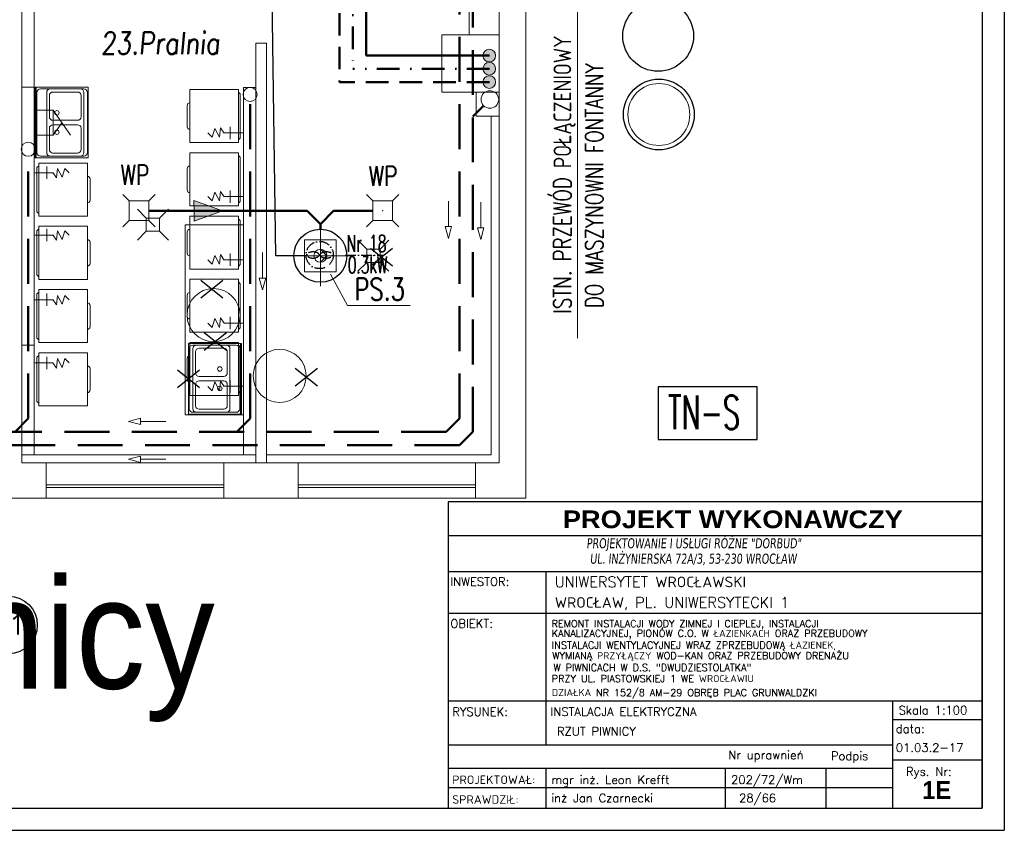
# Model space of a CAD drawing. Header units: millimetres. Extents: x -6513 to 30474, y -6915 to 65597.
# Tile 34 of 256: x 7268 to 8381, y -4090 to -3173. Entities that reach past the tile are written whole.
import ezdxf
from ezdxf.enums import TextEntityAlignment as Align

# ---------------------------------------------------------------- set-up
doc = ezdxf.new("R2010")
doc.units = ezdxf.units.MM
for name, pattern in [('ACAD_ISO10W100', [18, 12, -3, 0, -3]), ('DASHDOTX2', [50.8, 25.4, -12.7, 0, -12.7]), ('DASHEDX2', [38.1, 25.4, -12.7])]:
    doc.linetypes.add(name, pattern=pattern)
doc.layers.add('A-osie', color=8, linetype='DASHDOTX2')
for name, color, linetype, lineweight in [('A_cienka', 8, 'Continuous', 5), ('A_linia przekroj', 8, 'Continuous', 25), ('A_widok', 8, 'Continuous', 13), ('CH-KS-WEWN-ISTN-PION-NR', 8, 'Continuous', 20), ('CH-KS-WEWN-ISTN-PRZEWÓD-EL-POMOCNICZE', 8, 'Continuous', 9), ('CH-KS-WEWN-ISTN-PRZYBORY', 8, 'Continuous', 9), ('CH-KS-WEWN-ISTN-PRZYBORY-USUŃ', 8, 'Continuous', 20), ('CH-KS-WEWN-ISTN-PRZYBORY-USUŃ-ZNAK', 8, 'Continuous', 25), ('CH-KS-WEWN-ISTN-WPUST', 8, 'Continuous', 13), ('CH-KS-WEWN-PION', 8, 'Continuous', 20), ('CH-KS-WEWN-PION-NR', 8, 'Continuous', 25), ('CH-KS-WEWN-PODEJŚCIA', 8, 'Continuous', 20), ('CH-KS-WEWN-PRZEWÓD-EL-POMOCNICZE', 8, 'Continuous', 20), ('CH-KS-WEWN-PRZEWÓD-NAD-POSADZKĄ', 8, 'DASHEDX2', 50), ('CH-KS-WEWN-PRZEWÓD-POD-POSADZKĄ', 8, 'Continuous', 50), ('CH-KS-WEWN-PRZYBORY', 8, 'Continuous', 20), ('CH-KS-WEWN-URZĄDZENIA', 8, 'Continuous', 20), ('CH-KS-WEWN-URZĄDZENIA-NR', 8, 'Continuous', 25), ('CH-KS-WEWN-URZĄDZENIA-NR-ODNOSNIK', 8, 'Continuous', 13), ('CH-KS-WEWN-WPUST', 8, 'Continuous', 20), ('CH-KS-WEWN-WPUST-NR', 8, 'Continuous', 20), ('CH-W-WEWN-INOX-BATERIE', 8, 'Continuous', 20), ('CH-W-WEWN-INOX-PION', 8, 'Continuous', 20), ('CH-W-WEWN-INOX-PION-NR', 8, 'Continuous', 25), ('CH-W-WEWN-INOX-PRZEWÓD-CIEPŁA', 8, 'DASHEDX2', 50), ('CH-W-WEWN-INOX-PRZEWÓD-CYRKULACJA', 8, 'DASHDOTX2', 50), ('CH-W-WEWN-INOX-PRZEWÓD-ZIMNA', 8, 'Continuous', 50), ('CH-W-WEWN-ISTN-BATERIE', 8, 'Continuous', 9), ('CH-W-ZEWN-ISTN-OPIS', 8, 'Continuous', 25), ('CH-W-ZEWN-ISTN-OPIS-ODNOŚNIK', 8, 'Continuous', 13), ('E_oświetlenie', 1, 'Continuous', 30), ('E_technologia', 1, 'ACAD_ISO10W100', 30), ('R-TABELKA', 8, 'Continuous', 25)]:
    doc.layers.add(name, color=color, linetype=linetype, lineweight=lineweight)
doc.styles.add('romans', font='romans.shx', dxfattribs={"width": 0.8, "oblique": 5})
doc.styles.add('ROMANSS', font='romans.shx', dxfattribs={"width": 0.8, "oblique": 5})
doc.styles.add('SIMPLEXD', font='SIMPLEX.SHX', dxfattribs={"width": 0.6})
doc.styles.get("Standard").update_dxf_attribs({"font": 'txt.shx', "width": 0.9})
doc.styles.add('styl Arial', font='ARIAL.TTF', dxfattribs={"width": 0.9})
doc.styles.add('TECHNICBOLD', font='teb_____.pfb')

# ---------------------------------------------------------------- blocks, each defined once
blk = doc.blocks.new('WP-istn')
at = {"layer": 'CH-KS-WEWN-ISTN-WPUST'}
for p, q in [((-7.5, 7.5), (-17.5, 17.5)), ((7.5, 7.5), (17.5, 17.5)), ((7.5, 7.5), (-7.5, 7.5)), ((-7.5, 7.5), (-7.5, -7.5)), ((7.5, -7.5), (7.5, 7.5)), ((-7.5, -7.5), (-17.5, -17.5)), ((-7.5, -7.5), (7.5, -7.5)), ((7.5, -7.5), (17.5, -17.5))]:
    blk.add_line(p, q, dxfattribs=at)
blk.add_point((0, 0), dxfattribs=at)
blk = doc.blocks.new('PS-2')
at = {"layer": 'CH-KS-WEWN-URZĄDZENIA', "color": 8, "lineweight": 5}
for p, q in [((0, -34.4), (0, 34.4)), ((-34.4, 0), (34.4, 0))]:
    blk.add_line(p, q, dxfattribs=at)
at = {"layer": 'CH-KS-WEWN-URZĄDZENIA', "color": 8, "lineweight": 13}
for p, q in [((-18, -18), (-18, 18)), ((-18, 18), (18, 18)), ((18, -18), (18, 18)), ((7.4, 0), (0, 7.4)), ((7.4, 0), (0, -7.4)), ((-18, -18), (18, -18))]:
    blk.add_line(p, q, dxfattribs=at)
at = {"layer": 'CH-KS-WEWN-URZĄDZENIA', "lineweight": 30}
blk.add_circle((0, 0), 30, dxfattribs=at)
at = {"layer": 'CH-KS-WEWN-URZĄDZENIA', "color": 8, "lineweight": 13}
blk.add_circle((0, 0), 7.36, dxfattribs=at)
blk = doc.blocks.new('WP')
at = {"layer": 'CH-KS-WEWN-WPUST'}
for p, q in [((-18.3, 18.3), (-11.2, 11.2)), ((-11.2, 11.2), (11.2, 11.2)), ((-11.2, 11.2), (-11.2, -11.2)), ((18.3, 18.3), (11.2, 11.2)), ((11.2, 11.2), (11.2, -11.2)), ((-11.2, -11.2), (-18.3, -18.3)), ((-11.2, -11.2), (11.2, -11.2)), ((11.2, -11.2), (18.3, -18.3))]:
    blk.add_line(p, q, dxfattribs=at)
blk.add_point((0, 0), dxfattribs=at)
blk = doc.blocks.new('PR-60X60')
at = {"layer": 'CH-KS-WEWN-ISTN-PRZYBORY'}
blk.add_lwpolyline([(0.6, 0.05), (0.6, 0.6), (0, 0.6), (0, 0.05)], close=True, dxfattribs=at)
for points in [[(0.42, 0.63), (0.18, 0.63)], [(0.03, 0.05), (0.05, 0.03), (0.55, 0.03), (0.57, 0.05)]]:
    blk.add_lwpolyline(points, dxfattribs=at)
for centre, start, end in [((0.18, 0.6), 90, 180), ((0.42, 0.6), 0, 90)]:
    blk.add_arc(centre, 0.03, start, end, dxfattribs=at)
blk = doc.blocks.new('ZZ-80-60-USUŃ')
at = {"layer": 'CH-KS-WEWN-ISTN-PRZYBORY-USUŃ'}
for p, q in [((80, 59), (0, 59)), ((74, 58), (6, 58)), ((2, 54), (2, 5)), ((78, 5), (78, 54)), ((6, 1), (74, 1))]:
    blk.add_line(p, q, dxfattribs=at)
blk.add_lwpolyline([(0, 0), (80, 0), (80, 60), (0, 60)], close=True, dxfattribs=at)
for points in [[(2, 43), (2, 9, 0.414214), (6, 5), (74, 5, 0.414214), (78, 9), (78, 43, 0.414214), (74, 47), (6, 47, 0.414214)], [(33.5, 8), (9.5, 8, -0.414214), (5.5, 12), (5.5, 40, -0.414214), (9.5, 44), (33.5, 44, -0.414214), (37.5, 40), (37.5, 12, -0.414214)], [(46.5, 8), (70.5, 8, 0.414214), (74.5, 12), (74.5, 40, 0.414214), (70.5, 44), (46.5, 44, 0.414214), (42.5, 40), (42.5, 12, 0.414214)]]:
    blk.add_lwpolyline(points, format="xyb", close=True, dxfattribs=at)
for centre in [(29, 35.5), (51, 35.5)]:
    blk.add_circle(centre, 2.5, dxfattribs=at)
for centre, start, end in [((6, 54), 90, 180), ((74, 54), 0, 90), ((6, 5), 180, 270), ((74, 5), 270, 0)]:
    blk.add_arc(centre, 4, start, end, dxfattribs=at)
blk = doc.blocks.new('ZZ-80-60-PROJ')
at = {"layer": 'CH-KS-WEWN-PRZYBORY'}
for p, q in [((0, 59), (80, 59)), ((6, 58), (74, 58)), ((2, 5), (2, 54)), ((78, 54), (78, 5)), ((74, 1), (6, 1))]:
    blk.add_line(p, q, dxfattribs=at)
blk.add_lwpolyline([(80, 0), (0, 0), (0, 60), (80, 60)], close=True, dxfattribs=at)
for points in [[(78, 43), (78, 9, -0.414214), (74, 5), (6, 5, -0.414214), (2, 9), (2, 43, -0.414214), (6, 47), (74, 47, -0.414214)], [(33.5, 8), (9.5, 8, -0.414214), (5.5, 12), (5.5, 40, -0.414214), (9.5, 44), (33.5, 44, -0.414214), (37.5, 40), (37.5, 12, -0.414214)], [(46.5, 8), (70.5, 8, 0.414214), (74.5, 12), (74.5, 40, 0.414214), (70.5, 44), (46.5, 44, 0.414214), (42.5, 40), (42.5, 12, 0.414214)]]:
    blk.add_lwpolyline(points, format="xyb", close=True, dxfattribs=at)
for centre in [(29, 35.5), (51, 35.5)]:
    blk.add_circle(centre, 2.5, dxfattribs=at)
for centre, start, end in [((6, 54), 90, 180), ((74, 54), 0, 90), ((6, 5), 180, 270), ((74, 5), 270, 0)]:
    blk.add_arc(centre, 4, start, end, dxfattribs=at)

msp = doc.modelspace()

# ---------------------------------------------------------------- hatches: boundary and pattern name
at = {"layer": 'CH-KS-WEWN-PRZEWÓD-EL-POMOCNICZE', "ltscale": 10}
msp.add_hatch(color=256, dxfattribs=at).paths.add_polyline_path([(7464.931, -3377.349), (7464.973, -3389.171), (7465.015, -3400.993), (7496.989, -3389.056)])
at = {"layer": 'CH-W-WEWN-INOX-PION'}
h = msp.add_hatch(color=256, dxfattribs=at)
h.paths.add_polyline_path([(7791.651, -3213.589, -0.41806339), (7798.827, -3206.318, -0.41806339), (7806.003, -3213.589)])
h.paths.add_polyline_path([(7806.003, -3213.589, -0.41037418), (7798.827, -3220.671, -0.41037418), (7791.651, -3213.589)])
h = msp.add_hatch(color=256, dxfattribs=at)
h.paths.add_polyline_path([(7791.651, -3228.589, -0.41806339), (7798.827, -3221.318, -0.41806339), (7806.003, -3228.589)])
h.paths.add_polyline_path([(7806.003, -3228.589, -0.41037418), (7798.827, -3235.671, -0.41037418), (7791.651, -3228.589)])
h = msp.add_hatch(color=256, dxfattribs=at)
h.paths.add_polyline_path([(7791.651, -3243.589, -0.41806339), (7798.827, -3236.318, -0.41806339), (7806.003, -3243.589)])
h.paths.add_polyline_path([(7806.003, -3243.589, -0.41037418), (7798.827, -3250.671, -0.41037418), (7791.651, -3243.589)])

# ---------------------------------------------------------------- linework, layer by layer
at = {"layer": 'A-osie', "linetype": 'Continuous'}
msp.add_circle((7255.208, -3857.541), 32.5, dxfattribs=at)
at = {"layer": 'A_cienka'}
for p, q in [((7284.208, -3665.081), (7284.208, -3103.081)), ((7776.208, -3190.081), (7776.208, -3103.081)), ((7745.208, -3255.081), (7745.208, -3190.081)), ((7745.208, -3190.081), (7810.208, -3190.081)), ((7270.208, -3249.081), (7284.208, -3249.081)), ((7520.832, -3665.081), (7520.832, -3249.574)), ((7534.832, -3249.574), (7520.832, -3249.574)), ((7745.208, -3255.081), (7810.208, -3255.081)), ((7784.208, -3282.081), (7784.208, -3255.081)), ((7784.208, -3282.081), (7810.208, -3282.081)), ((7801.208, -3665.081), (7801.208, -3282.081)), ((7520.832, -3405.081), (7454.832, -3405.081)), ((7454.832, -3620.081), (7454.832, -3405.081)), ((7284.208, -3541.081), (7270.208, -3541.081)), ((7520.832, -3620.081), (7454.832, -3620.081)), ((7270.208, -3665.081), (7534.832, -3665.081)), ((7498.832, -3674.081), (7297.832, -3674.081)), ((7546.832, -3665.081), (7801.208, -3665.081)), ((7582.832, -3674.081), (7783.208, -3674.081)), ((7498.832, -3699.081), (7297.832, -3699.081)), ((7498.832, -3702.081), (7297.832, -3702.081)), ((7582.832, -3699.081), (7783.208, -3699.081)), ((7582.832, -3702.081), (7783.208, -3702.081)), ((7498.832, -3714.081), (7297.832, -3714.081)), ((7783.208, -3714.081), (7582.832, -3714.081))]:
    msp.add_line(p, q, dxfattribs=at)
at = {"layer": 'A_widok', "ltscale": 5}
for p, q in [((7840.208, -3714.081), (7840.208, -2298.081)), ((7810.208, -3674.081), (7810.208, -2338.081)), ((7810.208, -3674.081), (7810.208, -2338.081)), ((7270.208, -3674.081), (7270.208, -3088.081)), ((7534.832, -3674.081), (7534.832, -3199.574)), ((7546.832, -3199.574), (7534.832, -3199.574)), ((7546.832, -3674.081), (7546.832, -3199.574)), ((7297.832, -3674.081), (7270.208, -3674.081)), ((7297.832, -3714.081), (7297.832, -3674.081)), ((7582.832, -3674.081), (7498.832, -3674.081)), ((7498.832, -3714.081), (7498.832, -3674.081)), ((7498.832, -3714.081), (7498.832, -3674.081)), ((7582.832, -3714.081), (7582.832, -3674.081)), ((7582.832, -3714.081), (7582.832, -3674.081)), ((7783.208, -3714.081), (7783.208, -3674.081)), ((7783.208, -3674.081), (7810.208, -3674.081)), ((7297.832, -3714.081), (7213.208, -3714.081)), ((7582.832, -3714.081), (7498.832, -3714.081)), ((7498.832, -3714.081), (7582.832, -3714.081)), ((7783.208, -3714.081), (7840.208, -3714.081))]:
    msp.add_line(p, q, dxfattribs=at)
at = {"layer": 'CH-KS-WEWN-ISTN-PION-NR', "extrusion": (-1.29885e-05, -7.54363e-06, 1)}
msp.add_circle((7990.673, -3280.175, -0.079), 35, dxfattribs=at)
at = {"layer": 'CH-KS-WEWN-ISTN-PRZEWÓD-EL-POMOCNICZE', "ltscale": 5}
for centre in [(7607.832, -3439.965), (7487.048, -3507.081), (7561.832, -3575.949)]:
    msp.add_circle(centre, 30, dxfattribs=at)
at = {"layer": 'CH-KS-WEWN-ISTN-PRZYBORY-USUŃ-ZNAK'}
for p, q in [((7664.622, -3431.488), (7689.622, -3451.488)), ((7664.622, -3451.488), (7689.622, -3431.488)), ((7472.677, -3467.686), (7497.677, -3487.686)), ((7472.677, -3487.686), (7497.677, -3467.686)), ((7476.62, -3526.79), (7501.62, -3546.79)), ((7476.62, -3546.79), (7501.62, -3526.79)), ((7446.112, -3569.057), (7471.112, -3589.057)), ((7446.112, -3589.057), (7471.112, -3569.057)), ((7579.467, -3567.022), (7604.467, -3587.022)), ((7579.467, -3587.022), (7604.467, -3567.022))]:
    msp.add_line(p, q, dxfattribs=at)
at = {"layer": 'CH-KS-WEWN-PION', "extrusion": (-1.29885e-05, 7.54363e-06, 1)}
msp.add_circle((7799.548, -3263.225, -0.126), 9.967, dxfattribs=at)
at = {"layer": 'CH-KS-WEWN-PION-NR', "extrusion": (-1.29885e-05, -7.54363e-06, 1)}
msp.add_circle((7990.673, -3280.175, -0.079), 40, dxfattribs=at)
at = {"layer": 'CH-KS-WEWN-PODEJŚCIA', "ltscale": 10, "extrusion": (-1.29885e-05, -7.54363e-06, 1)}
for centre in [(7528.408, -3257.501, -0.073), (7277.524, -3319.464, -0.069)]:
    msp.add_circle(centre, 8, dxfattribs=at)
at = {"layer": 'CH-KS-WEWN-PRZEWÓD-EL-POMOCNICZE', "ltscale": 10}
for p, q in [((7752.658, -3406.984), (7752.658, -3378.23)), ((7789.293, -3408.204), (7789.293, -3379.451)), ((7756.258, -3406.984), (7749.058, -3406.984)), ((7752.657, -3420.419), (7749.058, -3406.984)), ((7752.657, -3420.419), (7756.258, -3406.984)), ((7792.893, -3408.204), (7785.693, -3408.204)), ((7789.292, -3421.64), (7785.693, -3408.204)), ((7789.292, -3421.64), (7792.893, -3408.204)), ((7542.391, -3465.215), (7542.392, -3436.461)), ((7545.991, -3465.215), (7538.791, -3465.215)), ((7542.391, -3478.65), (7538.791, -3465.215)), ((7542.391, -3478.65), (7545.991, -3465.215)), ((7390.961, -3627.427), (7404.396, -3623.826)), ((7390.961, -3627.427), (7404.396, -3631.026)), ((7404.396, -3623.826), (7404.396, -3631.026)), ((7404.396, -3627.426), (7433.15, -3627.426)), ((7390.961, -3670.189), (7404.396, -3666.589)), ((7390.961, -3670.189), (7404.396, -3673.789)), ((7404.396, -3666.589), (7404.396, -3673.789)), ((7404.396, -3670.189), (7433.15, -3670.189))]:
    msp.add_line(p, q, dxfattribs=at)
for points in [[(7464.973, -3389.171), (7464.931, -3377.349), (7496.989, -3389.056)], [(7464.973, -3389.171), (7465.015, -3400.993), (7496.989, -3389.056)]]:
    msp.add_lwpolyline(points, dxfattribs=at)
at = {"layer": 'CH-KS-WEWN-PRZEWÓD-NAD-POSADZKĄ', "ltscale": 2}
for p, q in [((7765.208, -3624.081), (7765.208, -2373.081)), ((7780.208, -3639.081), (7780.208, -2750.399)), ((7277.524, -3249.206), (7277.524, -3249.081)), ((7528.408, -3624.081), (7528.408, -3265.501)), ((7792.5, -3270.273), (7780.208, -3282.565)), ((7277.524, -3624.081), (7277.524, -3327.464)), ((7262.524, -3639.081), (7277.524, -3624.081)), ((7513.408, -3639.081), (7528.408, -3624.081)), ((7765.208, -3624.081), (7750.208, -3639.081)), ((7750.208, -3639.081), (7182.125, -3639.081)), ((7780.208, -3639.081), (7765.208, -3654.081)), ((7765.208, -3654.081), (7167.125, -3654.081))]:
    msp.add_line(p, q, dxfattribs=at)
at = {"layer": 'CH-KS-WEWN-PRZEWÓD-POD-POSADZKĄ'}
for p, q in [((7592.832, -3389.056), (7413.99, -3389.056)), ((7592.832, -3389.056), (7607.832, -3404.056)), ((7607.832, -3404.056), (7622.832, -3389.056)), ((7667.051, -3389.056), (7622.832, -3389.056)), ((7607.832, -3409.965), (7607.832, -3404.056))]:
    msp.add_line(p, q, dxfattribs=at)
at = {"layer": 'CH-KS-WEWN-URZĄDZENIA-NR-ODNOSNIK'}
for q in [(7619.219, -3460.833), (7709.24, -3496.257)]:
    msp.add_line((7638.424, -3496.257), q, dxfattribs=at)
at = {"layer": 'CH-W-WEWN-INOX-BATERIE'}
for p, q in [((7305.653, -3275.417), (7284.653, -3275.417)), ((7305.653, -3275.417), (7325.253, -3303.417)), ((7305.653, -3275.417), (7305.653, -3303.417)), ((7315.453, -3289.417), (7305.653, -3303.417)), ((7485.471, -3305.982), (7488.662, -3295.976)), ((7493.768, -3305.982), (7488.662, -3295.976)), ((7493.768, -3305.982), (7495.045, -3295.124)), ((7499.087, -3301.298), (7495.045, -3295.124)), ((7505.975, -3307.997), (7505.975, -3293.997)), ((7305.653, -3303.417), (7284.185, -3303.417)), ((7485.471, -3305.982), (7480.577, -3301.086)), ((7498.975, -3300.997), (7520.29, -3300.997)), ((7298.523, -3339.081), (7298.523, -3353.081)), ((7305.523, -3346.081), (7284.208, -3346.081)), ((7305.411, -3345.779), (7309.454, -3351.954)), ((7310.73, -3341.096), (7309.454, -3351.954)), ((7310.73, -3341.096), (7315.836, -3351.102)), ((7319.028, -3341.096), (7315.836, -3351.102)), ((7319.028, -3341.096), (7323.921, -3345.992)), ((7485.471, -3377.982), (7480.577, -3373.086)), ((7485.471, -3377.982), (7488.662, -3367.976)), ((7493.768, -3377.982), (7488.662, -3367.976)), ((7493.768, -3377.982), (7495.045, -3367.124)), ((7499.087, -3373.298), (7495.045, -3367.124)), ((7498.975, -3372.997), (7520.29, -3372.997)), ((7505.975, -3379.997), (7505.975, -3365.997)), ((7305.523, -3416.643), (7284.208, -3416.643)), ((7298.523, -3409.643), (7298.523, -3423.643)), ((7305.411, -3416.342), (7309.454, -3422.516)), ((7310.73, -3411.658), (7309.454, -3422.516)), ((7310.73, -3411.658), (7315.836, -3421.665)), ((7319.028, -3411.658), (7315.836, -3421.665)), ((7319.028, -3411.658), (7323.921, -3416.555)), ((7485.471, -3449.513), (7488.662, -3439.507)), ((7493.768, -3449.513), (7488.662, -3439.507)), ((7493.768, -3449.513), (7495.045, -3438.655)), ((7499.087, -3444.829), (7495.045, -3438.655)), ((7505.975, -3451.528), (7505.975, -3437.528)), ((7485.471, -3449.513), (7480.577, -3444.616)), ((7498.975, -3444.528), (7520.29, -3444.528)), ((7298.523, -3482.725), (7298.523, -3496.725)), ((7310.73, -3484.74), (7309.454, -3495.598)), ((7310.73, -3484.74), (7315.836, -3494.747)), ((7319.028, -3484.74), (7315.836, -3494.747)), ((7319.028, -3484.74), (7323.921, -3489.637)), ((7305.523, -3489.725), (7284.208, -3489.725)), ((7305.411, -3489.424), (7309.454, -3495.598)), ((7485.471, -3521.044), (7480.577, -3516.147)), ((7485.471, -3521.044), (7488.662, -3511.037)), ((7493.768, -3521.044), (7488.662, -3511.037)), ((7493.768, -3521.044), (7495.045, -3510.186)), ((7499.087, -3516.36), (7495.045, -3510.186)), ((7498.975, -3516.059), (7520.29, -3516.059)), ((7505.975, -3523.059), (7505.975, -3509.059)), ((7305.523, -3561.256), (7284.208, -3561.256)), ((7298.523, -3554.256), (7298.523, -3568.256)), ((7305.411, -3560.955), (7309.454, -3567.129)), ((7310.73, -3556.271), (7309.454, -3567.129)), ((7310.73, -3556.271), (7315.836, -3566.277)), ((7319.028, -3556.271), (7315.836, -3566.277)), ((7319.028, -3556.271), (7323.921, -3561.168)), ((7485.471, -3592.574), (7488.662, -3582.568)), ((7493.768, -3592.574), (7488.662, -3582.568)), ((7493.768, -3592.574), (7495.045, -3581.716)), ((7499.087, -3587.89), (7495.045, -3581.716)), ((7505.975, -3594.589), (7505.975, -3580.589)), ((7485.471, -3592.574), (7480.577, -3587.677)), ((7498.975, -3587.589), (7520.29, -3587.589))]:
    msp.add_line(p, q, dxfattribs=at)
at = {"layer": 'CH-W-WEWN-INOX-PION'}
for centre in [(7798.827, -3213.495), (7798.827, -3228.495), (7798.827, -3243.495)]:
    msp.add_circle(centre, 7.176, dxfattribs=at)
at = {"layer": 'CH-W-WEWN-INOX-PION-NR', "ltscale": 10, "extrusion": (-1.29885e-05, -7.54363e-06, 1)}
msp.add_circle((7989.909, -3191.301, -0.08), 40, dxfattribs=at)
at = {"layer": 'CH-W-WEWN-INOX-PRZEWÓD-CIEPŁA'}
for p in [(7629.537, -3013.081), (7799.08, -3243.495)]:
    msp.add_line(p, (7629.537, -3243.495), dxfattribs=at)
at = {"layer": 'CH-W-WEWN-INOX-PRZEWÓD-CYRKULACJA'}
for p in [(7644.537, -3028.081), (7799.08, -3228.495)]:
    msp.add_line(p, (7644.537, -3228.495), dxfattribs=at)
at = {"layer": 'CH-W-WEWN-INOX-PRZEWÓD-ZIMNA', "ltscale": 2}
msp.add_line((7659.537, -2779.375), (7659.537, -3213.495), dxfattribs=at)
at = {"layer": 'CH-W-WEWN-INOX-PRZEWÓD-ZIMNA'}
msp.add_line((7799.08, -3213.495), (7659.537, -3213.495), dxfattribs=at)
at = {"layer": 'CH-W-WEWN-ISTN-BATERIE'}
for p, q in [((7485.471, -3305.982), (7488.662, -3295.976)), ((7493.768, -3305.982), (7488.662, -3295.976)), ((7493.768, -3305.982), (7495.045, -3295.124)), ((7499.087, -3301.298), (7495.045, -3295.124)), ((7505.975, -3307.997), (7505.975, -3293.997)), ((7485.471, -3305.982), (7480.577, -3301.086)), ((7498.975, -3300.997), (7520.29, -3300.997)), ((7298.523, -3339.081), (7298.523, -3353.081)), ((7305.523, -3346.081), (7284.208, -3346.081)), ((7305.411, -3345.779), (7309.454, -3351.954)), ((7310.73, -3341.096), (7309.454, -3351.954)), ((7310.73, -3341.096), (7315.836, -3351.102)), ((7319.028, -3341.096), (7315.836, -3351.102)), ((7319.028, -3341.096), (7323.921, -3345.992)), ((7485.471, -3377.982), (7480.577, -3373.086)), ((7485.471, -3377.982), (7488.662, -3367.976)), ((7493.768, -3377.982), (7488.662, -3367.976)), ((7493.768, -3377.982), (7495.045, -3367.124)), ((7499.087, -3373.298), (7495.045, -3367.124)), ((7498.975, -3372.997), (7520.29, -3372.997)), ((7505.975, -3379.997), (7505.975, -3365.997)), ((7305.523, -3416.643), (7284.208, -3416.643)), ((7298.523, -3409.643), (7298.523, -3423.643)), ((7305.411, -3416.342), (7309.454, -3422.516)), ((7310.73, -3411.658), (7309.454, -3422.516)), ((7310.73, -3411.658), (7315.836, -3421.665)), ((7319.028, -3411.658), (7315.836, -3421.665)), ((7319.028, -3411.658), (7323.921, -3416.555)), ((7485.471, -3449.513), (7488.662, -3439.507)), ((7493.768, -3449.513), (7488.662, -3439.507)), ((7493.768, -3449.513), (7495.045, -3438.655)), ((7499.087, -3444.829), (7495.045, -3438.655)), ((7505.975, -3451.528), (7505.975, -3437.528)), ((7485.471, -3449.513), (7480.577, -3444.616)), ((7498.975, -3444.528), (7520.29, -3444.528)), ((7298.523, -3482.725), (7298.523, -3496.725)), ((7310.73, -3484.74), (7309.454, -3495.598)), ((7310.73, -3484.74), (7315.836, -3494.747)), ((7319.028, -3484.74), (7315.836, -3494.747)), ((7319.028, -3484.74), (7323.921, -3489.637)), ((7305.523, -3489.725), (7284.208, -3489.725)), ((7305.411, -3489.424), (7309.454, -3495.598)), ((7485.471, -3521.044), (7480.577, -3516.147)), ((7485.471, -3521.044), (7488.662, -3511.037)), ((7493.768, -3521.044), (7488.662, -3511.037)), ((7493.768, -3521.044), (7495.045, -3510.186)), ((7499.087, -3516.36), (7495.045, -3510.186)), ((7498.975, -3516.059), (7520.29, -3516.059)), ((7505.975, -3523.059), (7505.975, -3509.059)), ((7305.523, -3561.256), (7284.208, -3561.256)), ((7298.523, -3554.256), (7298.523, -3568.256)), ((7305.411, -3560.955), (7309.454, -3567.129)), ((7310.73, -3556.271), (7309.454, -3567.129)), ((7310.73, -3556.271), (7315.836, -3566.277)), ((7319.028, -3556.271), (7315.836, -3566.277)), ((7319.028, -3556.271), (7323.921, -3561.168)), ((7485.471, -3592.574), (7488.662, -3582.568)), ((7493.768, -3592.574), (7488.662, -3582.568)), ((7493.768, -3592.574), (7495.045, -3581.716)), ((7499.087, -3587.89), (7495.045, -3581.716)), ((7505.975, -3594.589), (7505.975, -3580.589)), ((7485.471, -3592.574), (7480.577, -3587.677)), ((7498.975, -3587.589), (7520.29, -3587.589))]:
    msp.add_line(p, q, dxfattribs=at)
at = {"layer": 'CH-W-ZEWN-ISTN-OPIS-ODNOŚNIK', "ltscale": 10}
msp.add_line((7898.834, -3533.097), (7898.834, -3132), dxfattribs=at)
at = {"layer": 'E_oświetlenie'}
for p, q in [((7557.624, -3439.965), (7551.847, -3058.081)), ((7592.634, -3439.965), (7557.624, -3439.965))]:
    msp.add_line(p, q, dxfattribs=at)
msp.add_lwpolyline([(8101.732, -3588.216), (7989.829, -3588.216), (7989.829, -3647.658), (8101.732, -3647.658)], close=True, dxfattribs=at)
at = {"layer": 'E_technologia'}
for p, q in [((7605.835, -3437.698), (7608.239, -3440.477)), ((7608.239, -3437.698), (7605.835, -3440.477)), ((7636.006, -3439.385), (7679.78, -3439.385))]:
    msp.add_line(p, q, dxfattribs=at)
msp.add_circle((7607.037, -3439.088), 15.427, dxfattribs=at)
for centre, start_param, end_param in [((7599.41, -3439.088), 3.54986568, 9.01650493), ((7614.664, -3439.088), 0.40827303, 5.87491228)]:
    msp.add_ellipse(centre, major_axis=(-7, 0), ratio=0.5, start_param=start_param, end_param=end_param, dxfattribs=at)
at = {"layer": 'R-TABELKA'}
for p, q in [((8381.396, -1767.777), (8381.396, -4089.895)), ((8356.396, -1792.777), (8356.396, -4064.895)), ((8356.396, -3718.161), (7752.386, -3718.161)), ((8356.396, -3718.161), (7752.386, -3718.161)), ((8356.396, -3756.748), (7752.386, -3756.748)), ((8356.396, -3756.748), (7752.386, -3756.748)), ((8356.396, -3797.324), (7752.386, -3797.324)), ((8356.396, -3797.324), (7752.386, -3797.324)), ((7862.686, -3797.324), (7862.686, -3993.609)), ((7862.686, -3797.324), (7862.686, -3993.609)), ((8356.396, -3844.741), (7752.386, -3844.741)), ((8356.396, -3844.741), (7752.386, -3844.741)), ((8356.396, -3943.994), (7752.386, -3943.994)), ((8356.396, -3943.994), (7752.386, -3943.994)), ((8255.09, -3993.609), (7752.386, -3993.609)), ((8255.09, -3993.609), (7752.386, -3993.609)), ((8254.414, -4019.842), (7752.386, -4019.842)), ((8254.414, -4019.842), (7752.386, -4019.842)), ((8254.414, -4019.842), (7752.386, -4019.842)), ((8254.414, -4019.842), (7752.386, -4019.842)), ((7862.686, -4019.842), (7862.686, -4021.151)), ((7862.686, -4019.842), (7862.686, -4064.895)), ((7862.686, -4019.842), (7862.686, -4021.151)), ((7862.686, -4019.842), (7862.686, -4064.895)), ((8254.414, -4041.836), (7752.386, -4041.836)), ((8254.414, -4041.836), (7752.386, -4041.836)), ((-2685.965, -4064.895), (8356.396, -4064.895)), ((-2810.965, -4089.895), (8381.396, -4089.895))]:
    msp.add_line(p, q, dxfattribs=at)
at = {"layer": 'R-TABELKA', "flags": 128}
for points in [[(7752.386, -4064.895), (8356.396, -4064.895), (8356.396, -3718.161)], [(7752.386, -3718.161), (7752.386, -4064.895)], [(7752.386, -4064.895), (8356.396, -4064.895), (8356.396, -3718.161)], [(7752.386, -3718.161), (7752.386, -4064.895)], [(7752.386, -4064.895), (8356.396, -4064.895), (8356.396, -3718.161)], [(8255.09, -3943.994), (8255.09, -4064.895)], [(8255.09, -3943.994), (8255.09, -4064.895)], [(8255.09, -3964.48), (8357.072, -3964.48)], [(8255.09, -3964.48), (8357.072, -3964.48)], [(8065.795, -4019.842), (8065.795, -4064.895)], [(8065.795, -4019.842), (8065.795, -4064.895)], [(8179.448, -4019.842), (8179.448, -4064.895)], [(8179.448, -4019.842), (8179.448, -4064.895)], [(8255.09, -4010.192), (8357.072, -4010.192)], [(8255.09, -4010.192), (8357.072, -4010.192)]]:
    msp.add_lwpolyline(points, dxfattribs=at)

# ---------------------------------------------------------------- block references
at = {"layer": 'CH-KS-WEWN-ISTN-PRZYBORY', "xscale": 100, "yscale": 100, "zscale": 100}
for p, rotation in [((7520.168, -3311.961), 90), ((7520.168, -3383.492), 90), ((7284.331, -3335.116), 270), ((7520.168, -3455.023), 90), ((7284.331, -3406.647), 270), ((7520.168, -3526.553), 90), ((7284.331, -3478.178), 270), ((7520.168, -3598.084), 90), ((7284.331, -3549.708), 270)]:
    msp.add_blockref('PR-60X60', p, dxfattribs=dict(at, rotation=rotation))
at = {"layer": 'CH-KS-WEWN-ISTN-WPUST'}
for p in [(7418.517, -3404.833), (7667.832, -3439.965)]:
    msp.add_blockref('WP-istn', p, dxfattribs=at)
at = {"layer": 'CH-KS-WEWN-PRZYBORY', "rotation": 90}
msp.add_blockref('ZZ-80-60-PROJ', (7345.33, -3329.262), dxfattribs=at)
at = {"layer": 'CH-KS-WEWN-URZĄDZENIA'}
msp.add_blockref('PS-2', (7607.832, -3439.965), dxfattribs=at)
at = {"layer": 'CH-KS-WEWN-WPUST', "ltscale": 10}
for p in [(7402.74, -3389.056), (7678.301, -3389.056)]:
    msp.add_blockref('WP', p, dxfattribs=at)
at = {"layer": 'CH-W-WEWN-INOX-PRZEWÓD-ZIMNA', "rotation": 270}
msp.add_blockref('ZZ-80-60-USUŃ', (7458.612, -3539.057), dxfattribs=at)

# ---------------------------------------------------------------- texts
at = {"layer": 'A-osie', "linetype": 'Continuous'}
msp.add_text('21', height=22, dxfattribs=at).set_placement((7255.208, -3857.541), align=Align.MIDDLE)
at = {"layer": 'A_cienka', "insert": (7359.741, -3186.977), "char_height": 25, "width": 294.40196, "attachment_point": 1, "style": 'ROMANSS'}
msp.add_mtext('23.Pralnia', dxfattribs=at)
at = {"layer": 'A_linia przekroj', "insert": (6667.518, -3804.631), "char_height": 125, "width": 15819.53733, "attachment_point": 1, "style": 'styl Arial'}
msp.add_mtext('rzut piwnicy', dxfattribs=at)
at = {"layer": 'CH-KS-WEWN-URZĄDZENIA-NR', "style": 'SIMPLEXD', "width": 0.75}
msp.add_text('PS.3', height=25, dxfattribs=at).set_placement((7646.508, -3490.228))
at = {"layer": 'CH-KS-WEWN-WPUST-NR', "ltscale": 10, "style": 'SIMPLEXD', "width": 0.75}
for p in [(7381.777, -3359.739, 0), (7662.524, -3361.051, 0)]:
    msp.add_text('WP', height=22.5, dxfattribs=at).set_placement(p)
at = {"layer": 'CH-W-ZEWN-ISTN-OPIS', "ltscale": 10, "style": 'SIMPLEXD', "width": 0.75}
for s, p in [('ISTN. PRZEWÓD POŁĄCZENIOWY', (7891.571, -3505.437)), ('DO MASZYNOWNI FONTANNY', (7927.581, -3499.234))]:
    msp.add_text(s, height=20, rotation=90, dxfattribs=at).set_placement(p)
at = {"layer": 'E_oświetlenie', "style": 'SIMPLEXD', "width": 0.6}
msp.add_text('TN-S', height=37.8, dxfattribs=at).set_placement((8000.834, -3635.976))
at = {"layer": 'E_technologia', "style": 'SIMPLEXD', "width": 0.6}
for s, p in [('Nr 18', (7637.648, -3435.693)), ('0.3kW', (7638.828, -3459.825))]:
    msp.add_text(s, height=19.2, dxfattribs=at).set_placement(p)
at = {"layer": 'R-TABELKA', "style": 'TECHNICBOLD', "width": 1.15}
msp.add_text('PROJEKT WYKONAWCZY', height=20, dxfattribs=at).set_placement((8074.344, -3748.107), align=Align.CENTER)
msp.add_text('PROJEKT WYKONAWCZY', height=20, dxfattribs=at).set_placement((8074.344, -3748.107), align=Align.CENTER)
at = {"layer": 'R-TABELKA', "style": 'romans'}
for s, height, p in [('INWESTOR:', 9.6, (7754.798, -3813.381)), ('INWESTOR:', 9.6, (7754.798, -3813.381)), ('UNIWERSYTET WROCŁAWSKI', 12, (7872.974, -3814.941)), ('UNIWERSYTET WROCŁAWSKI', 12, (7872.974, -3814.941)), ('WROCŁAW, PL. UNIWERSYTECKI 1', 12, (7872.974, -3838.153)), ('WROCŁAW, PL. UNIWERSYTECKI 1', 12, (7872.974, -3838.153)), ('OBIEKT:', 9.6, (7754.798, -3860.797)), ('OBIEKT:', 9.6, (7754.798, -3860.797)), ('REMONT INSTALACJI WODY ZIMNEJ I CIEPLEJ, INSTALACJI', 8, (7869.439, -3860)), ('KANALIZACYJNEJ, PIONÓW C.O. W ŁAZIENKACH ORAZ PRZEBUDOWY', 8, (7869.586, -3871.189)), ('INSTALACJI WENTYLACYJNEJ WRAZ ZPRZEBUDOWĄ ŁAZIENEK,', 8, (7869.586, -3884.439)), ('WYMIANĄ PRZYŁĄCZY WOD-KAN ORAZ PRZEBUDOWY DRENAŻU', 8, (7870.176, -3896.364)), ('W PIWNICACH W D.S. "DWUDZIESTOLATKA"', 8, (7871.502, -3909.76)), ('PRZY UL. PIASTOWSKIEJ 1 WE WROCŁAWIU', 8, (7869.586, -3922.274)), ('DZIAŁKA NR 152/8 AM-29 OBRĘB PLAC GRUNWALDZKI ', 8, (7869.673, -3938.056)), ('RYSUNEK:', 9.6, (7756.984, -3960.64)), ('RYSUNEK:', 9.6, (7756.984, -3960.64)), ('INSTALACJA ELEKTRYCZNA ', 9.6, (7867.988, -3960.531)), ('Skala 1:100', 9.6, (8261.833, -3958.849)), ('Skala 1:100', 9.6, (8261.833, -3958.849)), ('RZUT PIWNICY', 9.6, (7875.396, -3982.735)), ('data:', 9.6, (8258.709, -3979.86)), ('data:', 9.6, (8258.709, -3979.86)), ('01.03.2-17', 9.6, (8258.709, -4001.197)), ('01.03.2-17', 9.6, (8258.709, -4001.197)), ('Nr uprawnień', 9.6, (8069.157, -4009.582)), ('Nr uprawnień', 9.6, (8069.157, -4009.582)), ('Podpis', 9.6, (8185.262, -4010.503)), ('Podpis', 9.6, (8185.262, -4010.503)), ('Rys. Nr:', 9.6, (8270.342, -4028.254)), ('Rys. Nr:', 9.6, (8270.342, -4028.254)), ('PROJEKTOWAŁ:', 9.6, (7756.984, -4037.502)), ('PROJEKTOWAŁ:', 9.6, (7756.984, -4037.502)), ('mgr inż. Leon Krefft', 9.6, (7868.993, -4037.502)), ('mgr inż. Leon Krefft', 9.6, (7868.993, -4037.502)), ('202/72/Wm', 9.6, (8072.307, -4037.502)), ('202/72/Wm', 9.6, (8072.307, -4037.502)), ('SPRAWDZIŁ:', 9.6, (7756.984, -4059.836)), ('SPRAWDZIŁ:', 9.6, (7756.984, -4059.836)), ('inż Jan Czarnecki', 9.6, (7868.993, -4058.191)), ('inż Jan Czarnecki', 9.6, (7868.993, -4058.191)), ('28/66', 9.6, (8081.331, -4058.191)), ('28/66', 9.6, (8081.331, -4058.191))]:
    msp.add_text(s, height=height, dxfattribs=at).set_placement(p)
at = {"layer": 'R-TABELKA', "style": 'TECHNICBOLD'}
msp.add_text('1E', height=20, dxfattribs=at).set_placement((8305.008, -4054.301), align=Align.CENTER)
at = {"layer": 'R-TABELKA', "char_height": 11.39062, "attachment_point": 1, "style": 'romans'}
for s, insert in [('{\\fTahoma|b0|i0|c238|p34;PROJEKTOWANIE I USŁUGI RÓŻNE "DORBUD" }', (7908.74, -3759.492)), ('{\\fTahoma|b0|i0|c238|p34;PROJEKTOWANIE I USŁUGI RÓŻNE "DORBUD" }', (7908.74, -3759.492)), ('{\\fTahoma|b0|i0|c238|p34;UL. INŻYNIERSKA 72A/3, 53-230 WROCŁAW}', (7912.71, -3776.914)), ('{\\fTahoma|b0|i0|c238|p34;UL. INŻYNIERSKA 72A/3, 53-230 WROCŁAW}', (7912.71, -3776.914))]:
    msp.add_mtext(s, dxfattribs=dict(at, insert=insert))

doc.saveas('drawing.dxf')
